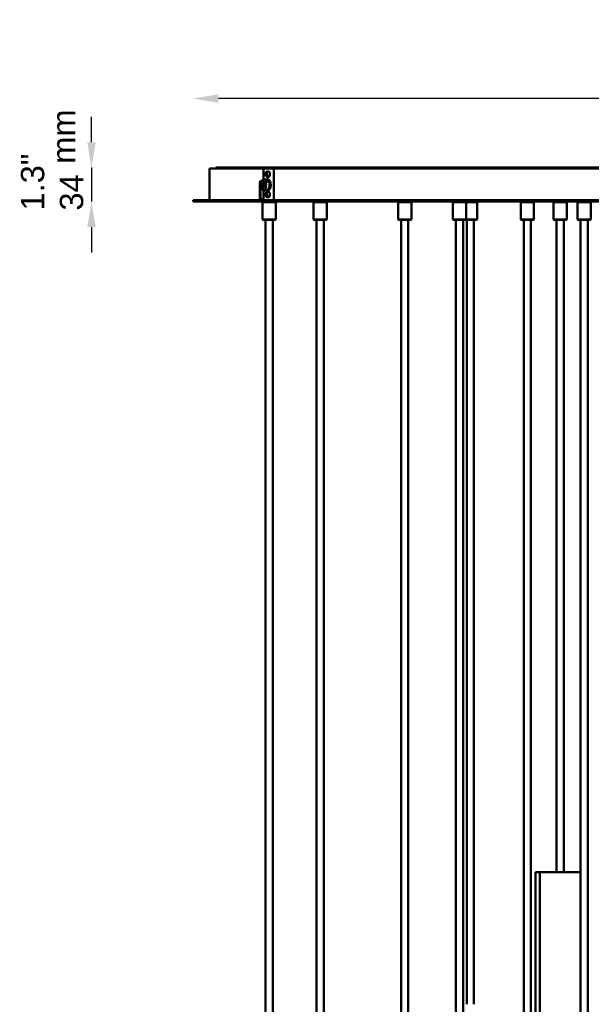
# Model space of a CAD drawing. Header units: millimetres. Extents: x 895 to 3556, y 117 to 2913.
# Tile 12 of 13: x 2103 to 2667, y 1944 to 2913. Entities that reach past the tile are written whole.
import ezdxf

# ---------------------------------------------------------------- set-up
doc = ezdxf.new("R2010")
doc.units = ezdxf.units.MM
doc.header["$LTSCALE"] = 10
for name, color, linetype, lineweight in [('Symbol (ISO)', 7, 'Continuous', 25), ('Widoczne (ISO)', 7, 'Continuous', 50), ('Wymiar (ISO)', 7, 'Continuous', 25)]:
    doc.layers.add(name, color=color, linetype=linetype, lineweight=lineweight)
doc.styles.add('Tekst notatki (ISO)', font='arial.ttf')
doc.dimstyles.new('Domyślne (ISO)', dxfattribs={"dimscale": 10, "dimtxt": 2.3, "dimasz": 2.5, "dimexe": 3.175, "dimexo": 0, "dimgap": 0.762, "dimtad": 1, "dimdec": 1, "dimlfac": 0.03937, "dimzin": 0, "dimdsep": 46, "dimtxsty": 'Tekst notatki (ISO)', "dimcen": 0.09, "dimdle": 10, "dimclrd": 256, "dimclre": 256, "dimclrt": 256, "dimazin": 2, "dimtfac": 1, "dimtmove": 0, "dimatfit": 3, "dimfxl": 0, "dimtolj": 1, "dimlwd": -1, "dimlwe": -1, "dimarcsym": 0})

# ---------------------------------------------------------------- blocks, each defined once
blk = doc.blocks.new('*D4')
at = {"layer": 'Defpoints', "color": 0, "transparency": 16777216}
for p in [(2274.22, 2835.51), (2274.22, 2735.51), (3174.22, 2735.51)]:
    blk.add_point(p, dxfattribs=at)
at = {"layer": 'Wymiar (ISO)', "transparency": 16777216}
blk.add_line((3149.22, 2835.51), (2299.22, 2835.51), dxfattribs=at)
for points in [[(2299.22, 2839.67), (2299.22, 2831.34), (2274.22, 2835.51)], [(3149.22, 2839.67), (3149.22, 2831.34), (3174.22, 2835.51)]]:
    blk.add_solid(points, dxfattribs=at)
at = {"layer": 'Wymiar (ISO)', "transparency": 16777216, "insert": (2675.58, 2911.91), "char_height": 23, "attachment_point": 1, "style": 'Tekst notatki (ISO)'}
blk.add_mtext('\\A1;{\\fAIGDT|b0|i0;\\ln}\\fArial|b0|i0;{\\H23.0000;35.4"}\\P∅9', dxfattribs=at)
blk = doc.blocks.new('*D5')
at = {"layer": 'Defpoints', "color": 0, "transparency": 16777216}
for p in [(2296.72, 2767.52), (2174.22, 2734.01), (2274.22, 2734.01)]:
    blk.add_point(p, dxfattribs=at)
at = {"layer": 'Wymiar (ISO)', "transparency": 16777216}
for p, q in [((2174.22, 2792.52), (2174.22, 2817.52)), ((2174.22, 2767.52), (2174.22, 2734.01)), ((2174.22, 2709.01), (2174.22, 2684.01))]:
    blk.add_line(p, q, dxfattribs=at)
for points in [[(2170.05, 2792.52), (2178.38, 2792.52), (2174.22, 2767.52)], [(2170.05, 2709.01), (2178.38, 2709.01), (2174.22, 2734.01)]]:
    blk.add_solid(points, dxfattribs=at)
at = {"layer": 'Wymiar (ISO)', "transparency": 16777216, "insert": (2104.67, 2725.23), "char_height": 23, "attachment_point": 1, "rotation": 90, "style": 'Tekst notatki (ISO)'}
blk.add_mtext('\\A1;1.3"\\P34', dxfattribs=at)

msp = doc.modelspace()

# ---------------------------------------------------------------- linework, layer by layer
at = {"layer": 'Widoczne (ISO)'}
for p, q in [((2353.66, 2766.51), (2290.33, 2766.51)), ((2290.33, 2735.51), (2290.33, 2766.51)), ((2296.72, 2767.52), (2346.83, 2767.52)), ((2296.72, 2766.51), (2296.72, 2767.52)), ((2343.64, 2756.52), (2343.64, 2766.51)), ((3104.97, 2766.51), (2343.64, 2766.51)), ((2346.98, 2759.34), (2346.13, 2762.3)), ((2346.48, 2762.7), (2347.32, 2759.74)), ((2346.83, 2767.52), (2356.83, 2767.52)), ((2348.46, 2763.77), (2347.59, 2763.77)), ((2353.66, 2735.51), (2353.66, 2766.51)), ((2356.83, 2767.52), (2358.25, 2767.52)), ((2359.6, 2767.52), (2358.25, 2767.52)), ((2359.6, 2767.52), (2713.24, 2767.52)), ((2339.88, 2735.51), (2339.88, 2752.52)), ((2339.88, 2752.52), (2340.57, 2752.52)), ((2340.57, 2752.52), (2340.57, 2735.51)), ((2340.81, 2754.52), (2342.13, 2754.52)), ((2341.51, 2754.52), (2340.81, 2754.52)), ((2342.13, 2754.52), (2341.51, 2754.52)), ((2341.58, 2747.62), (2344.93, 2754.76)), ((2345.66, 2753.39), (2342.31, 2746.25)), ((2346.07, 2753.5), (2346.8, 2755.05)), ((2347.08, 2756.01), (2347.95, 2756.01)), ((2348.46, 2758.27), (2347.59, 2758.27)), ((2348.1, 2758.46), (2347.94, 2759)), ((2343.66, 2744.52), (2343.66, 2735.51)), ((2343.66, 2744.52), (2343.66, 2735.51)), ((2346.48, 2742.7), (2347.32, 2739.74)), ((2347.08, 2745.01), (2347.95, 2745.01)), ((2348.46, 2743.77), (2347.59, 2743.77)), ((2274.22, 2735.51), (3174.22, 2735.51)), ((2274.22, 2735.51), (2274.22, 2734.01)), ((3174.22, 2734.01), (2274.22, 2734.01)), ((2340.57, 2735.51), (2339.88, 2735.51)), ((2343.66, 2736.51), (2340.67, 2736.51)), ((2343.22, 2734.01), (2342.72, 2733.51)), ((2355.72, 2733.51), (2342.72, 2733.51)), ((2342.72, 2716.51), (2342.72, 2733.51)), ((2346.98, 2739.34), (2346.13, 2742.3)), ((2348.46, 2738.27), (2347.59, 2738.27)), ((2348.1, 2738.46), (2347.94, 2739)), ((2355.22, 2734.01), (2355.72, 2733.51)), ((2355.72, 2716.51), (2355.72, 2733.51)), ((2393.46, 2734.01), (2392.96, 2733.51)), ((2405.96, 2733.51), (2392.96, 2733.51)), ((2392.96, 2716.51), (2392.96, 2733.51)), ((2405.46, 2734.01), (2405.96, 2733.51)), ((2405.96, 2716.51), (2405.96, 2733.51)), ((2476.74, 2734.01), (2476.24, 2733.51)), ((2489.24, 2733.51), (2476.24, 2733.51)), ((2476.24, 2716.51), (2476.24, 2733.51)), ((2488.74, 2734.01), (2489.24, 2733.51)), ((2489.24, 2716.51), (2489.24, 2733.51)), ((2530.72, 2734.01), (2530.22, 2733.51)), ((2543.22, 2733.51), (2530.22, 2733.51)), ((2530.22, 2716.51), (2530.22, 2733.51)), ((2542.72, 2734.01), (2543.22, 2733.51)), ((2553.94, 2733.51), (2543.22, 2733.51)), ((2543.22, 2716.51), (2543.22, 2733.51)), ((2553.44, 2734.01), (2553.94, 2733.51)), ((2553.94, 2716.51), (2553.94, 2733.51)), ((2597.48, 2734.01), (2596.98, 2733.51)), ((2609.98, 2733.51), (2596.98, 2733.51)), ((2596.98, 2716.51), (2596.98, 2733.51)), ((2609.48, 2734.01), (2609.98, 2733.51)), ((2609.98, 2726.63), (2609.98, 2733.51)), ((2629.83, 2734.01), (2629.33, 2733.51)), ((2642.33, 2733.51), (2629.33, 2733.51)), ((2629.33, 2716.51), (2629.33, 2733.51)), ((2641.83, 2734.01), (2642.33, 2733.51)), ((2642.33, 2726.43), (2642.33, 2733.51)), ((2653.51, 2734.01), (2653.01, 2733.51)), ((2666.01, 2733.51), (2653.01, 2733.51)), ((2653.01, 2716.51), (2653.01, 2733.51)), ((2665.51, 2734.01), (2666.01, 2733.51)), ((2666.01, 2716.51), (2666.01, 2733.51)), ((2489.24, 2725.76), (2489.25, 2725.76)), ((2489.25, 2724.26), (2489.24, 2724.26)), ((2489.25, 2725.76), (2489.29, 2725.01)), ((2489.29, 2725.01), (2489.25, 2724.26)), ((2489.29, 2725.01), (2489.26, 2725.01)), ((2609.98, 2726.51), (2609.95, 2726.53)), ((2609.98, 2723.51), (2609.95, 2723.48)), ((2609.98, 2726.51), (2609.98, 2723.51)), ((2609.98, 2716.51), (2609.98, 2723.38)), ((2642.33, 2716.51), (2642.33, 2723.58)), ((2342.72, 2716.51), (2355.72, 2716.51)), ((2343.22, 2716.01), (2342.72, 2716.51)), ((2355.22, 2716.01), (2343.22, 2716.01)), ((2345.72, 2716.01), (2345.72, 1814.01)), ((2352.72, 2716.01), (2352.72, 1814.01)), ((2355.22, 2716.01), (2355.72, 2716.51)), ((2392.96, 2716.51), (2405.96, 2716.51)), ((2393.46, 2716.01), (2392.96, 2716.51)), ((2405.46, 2716.01), (2393.46, 2716.01)), ((2395.96, 2716.01), (2395.96, 1814.01)), ((2402.96, 2716.01), (2402.96, 1814.01)), ((2405.46, 2716.01), (2405.96, 2716.51)), ((2476.24, 2716.51), (2489.24, 2716.51)), ((2476.74, 2716.01), (2476.24, 2716.51)), ((2488.74, 2716.01), (2476.74, 2716.01)), ((2479.24, 2716.01), (2479.24, 1684.01)), ((2486.24, 2716.01), (2486.24, 1684.01)), ((2488.74, 2716.01), (2489.24, 2716.51)), ((2530.22, 2716.51), (2543.22, 2716.51)), ((2530.72, 2716.01), (2530.22, 2716.51)), ((2542.72, 2716.01), (2530.72, 2716.01)), ((2533.22, 2716.01), (2533.22, 1814.01)), ((2540.22, 2716.01), (2540.22, 1814.01)), ((2542.72, 2716.01), (2543.22, 2716.51)), ((2553.44, 2716.01), (2542.72, 2716.01)), ((2543.22, 2716.51), (2553.94, 2716.51)), ((2543.94, 2716.01), (2543.94, 1944.01)), ((2550.94, 2716.01), (2550.94, 1944.01)), ((2553.44, 2716.01), (2553.94, 2716.51)), ((2596.98, 2716.51), (2609.98, 2716.51)), ((2597.48, 2716.01), (2596.98, 2716.51)), ((2609.48, 2716.01), (2597.48, 2716.01)), ((2599.98, 1554.01), (2599.98, 2716.01)), ((2606.98, 1554.01), (2606.98, 2716.01)), ((2609.48, 2716.01), (2609.98, 2716.51)), ((2629.33, 2716.51), (2642.33, 2716.51)), ((2629.83, 2716.01), (2629.33, 2716.51)), ((2641.83, 2716.01), (2629.83, 2716.01)), ((2632.33, 2716.01), (2632.33, 2074.01)), ((2639.33, 2716.01), (2639.33, 2074.01)), ((2641.83, 2716.01), (2642.33, 2716.51)), ((2653.01, 2716.51), (2666.01, 2716.51)), ((2653.51, 2716.01), (2653.01, 2716.51)), ((2665.51, 2716.01), (2653.51, 2716.01)), ((2656.01, 2716.01), (2656.01, 1684.01)), ((2663.01, 2716.01), (2663.01, 1684.01)), ((2665.51, 2716.01), (2666.01, 2716.51)), ((2612.91, 2074.01), (2611.48, 2074.01)), ((2611.48, 1914.01), (2611.48, 2074.01)), ((2612.91, 2074.01), (2614.56, 2074.01)), ((2614.56, 2074.01), (2615.71, 2074.01)), ((2618.4, 2074.01), (2615.71, 2074.01)), ((2615.71, 1914.01), (2615.71, 2074.01)), ((2618.4, 2074.01), (2620.33, 2074.01)), ((2620.33, 2074.01), (2622.87, 2074.01)), ((2622.87, 2074.01), (2623.49, 2074.01)), ((2627.35, 2074.01), (2623.49, 2074.01)), ((2627.35, 2074.01), (2629.17, 2074.01)), ((2629.17, 2074.01), (2632.33, 2074.01)), ((2632.33, 2074.01), (2633.69, 2074.01)), ((2637.97, 2074.01), (2633.69, 2074.01)), ((2637.97, 2074.01), (2639.33, 2074.01)), ((2639.33, 2074.01), (2642.49, 2074.01)), ((2642.49, 2074.01), (2644.31, 2074.01)), ((2648.17, 2074.01), (2644.31, 2074.01)), ((2648.17, 2074.01), (2648.79, 2074.01)), ((2648.79, 2074.01), (2651.33, 2074.01)), ((2651.33, 2074.01), (2653.26, 2074.01)), ((2655.95, 2074.01), (2653.26, 2074.01)), ((2655.95, 2074.01), (2656.01, 2074.01)), ((2655.95, 1914.01), (2655.95, 2074.01))]:
    msp.add_line(p, q, dxfattribs=at)
for start, end in [(64.60572, 115.39428), (244.60572, 295.39428)]:
    msp.add_arc((2345.35, 2750.51), 5.39, start, end, dxfattribs=at)
for centre, major_axis, ratio, start_param, end_param in [((2346.83, 2764.52), (0, 3), 0.866025, 0, 0.847683), ((2348.46, 2761.02), (0, 2.75), 0.5, 3.141593, 6.283185), ((2356.83, 2764.52), (0, 3), 0.866025, 0, 0.847683), ((2724.22, 2770.46), (-375.8, -375.8), 0.57712, 5.272554, 5.277167), ((2724.22, 2770.46), (-375.1, -375.1), 0.57712, 5.272622, 5.277244), ((2343.62, 2750.51), (0, 5), 0.5, 5.730768, 8.469645), ((2343.62, 2750.51), (0, -5), 0.5, 5.730768, 8.469645), ((2724.22, 2746.5), (-375.81, 375.8), 0.577063, 1.024319, 1.026157), ((2344.99, 2751.19), (4.67, 2.49), 0.631428, 0.870035, 1.257631), ((2345.71, 2749.82), (-4.67, -2.49), 0.631428, 4.011627, 4.399224), ((2347.08, 2750.51), (0, -5.5), 0.5, 6.00865, 9.699314), ((2345.35, 2750.51), (0, -5.39), 0.5, 2.201038, 2.574597), ((2347.08, 2750.51), (0, -5), 0.5, 0.233044, 2.908549), ((2347.95, 2750.51), (0, 5.5), 0.5, 3.141593, 6.283185), ((2347.59, 2761.02), (0, -2.75), 0.5, 0.375322, 0.667267), ((2344.99, 2751.19), (-4.67, -2.49), 0.631428, 0.482438, 0.791282), ((2724.22, 2754.46), (375.8, 375.8), 0.57712, 2.115366, 2.117125), ((2724.22, 2754.46), (375.8, 375.8), 0.57712, 2.115366, 2.117125), ((2348.46, 2741.02), (0, 2.75), 0.5, 3.141593, 6.283185), ((2724.22, 2712.96), (329.37, -514.47), 0.549003, 4.333043, 4.333046), ((2340.67, 2738.51), (0, -2), 0.5, 6.189103, 6.283185), ((2724.22, 2712.96), (-328.76, 513.53), 0.549003, 1.191374, 1.191377), ((2724.22, 2739.53), (-432.61, -99.36), 0.335156, 5.705324, 5.705332), ((2724.22, 2739.53), (-432.61, -99.36), 0.335156, 5.705324, 5.705332), ((2347.59, 2741.02), (0, -2.75), 0.5, 0.375322, 0.667267), ((2489.21, 2725.01), (0, 1.5), 0.086309, 3.330059, 6.094719), ((2488.62, 2725.01), (0, 1.5), 0.423388, 4.438067, 4.986711), ((2642.28, 2725.01), (0, -1.5), 0.119668, 0.263245, 2.878348)]:
    msp.add_ellipse(centre, major_axis=major_axis, ratio=ratio, start_param=start_param, end_param=end_param, dxfattribs=at)
for points, knots in [([(2346.18, 2762.89), (2346.04, 2762.66), (2345.94, 2762.4), (2345.79, 2761.85), (2345.74, 2761.56), (2345.71, 2760.98), (2345.72, 2760.69), (2345.8, 2760.12), (2345.87, 2759.85), (2346.08, 2759.31), (2346.22, 2759.05), (2346.59, 2758.64), (2346.79, 2758.48), (2347.22, 2758.31), (2347.41, 2758.27), (2347.59, 2758.27)], [4.878225, 4.878225, 4.878225, 4.878225, 5.256258, 5.256258, 5.653735, 5.653735, 6.036034, 6.036034, 6.422769, 6.422769, 6.824825, 6.824825, 7.139139, 7.139139, 7.332687, 7.332687, 7.332687, 7.332687]), ([(2346.13, 2762.3), (2346.1, 2762.41), (2346.09, 2762.54), (2346.11, 2762.74), (2346.15, 2762.85), (2346.26, 2763), (2346.34, 2763.07), (2346.44, 2763.12), (2346.45, 2763.12), (2346.46, 2763.13)], [-0.1494447, -0.1494447, -0.1494447, -0.1494447, -0.1114924, -0.1114924, -0.0742216, -0.0742216, -0.0370087, -0.0370087, -0.032643, -0.032643, -0.032643, -0.032643]), ([(2346.67, 2763.45), (2346.62, 2763.41), (2346.58, 2763.37), (2346.5, 2763.25), (2346.46, 2763.14), (2346.43, 2762.94), (2346.44, 2762.81), (2346.48, 2762.7)], [0.05255582, 0.05255582, 0.05255582, 0.05255582, 0.0742216, 0.0742216, 0.11149239, 0.11149239, 0.14944474, 0.14944474, 0.14944474, 0.14944474]), ([(2347.59, 2763.77), (2347.52, 2763.77), (2347.45, 2763.77), (2347.31, 2763.75), (2347.25, 2763.73), (2347.12, 2763.69), (2347.05, 2763.67), (2346.93, 2763.61), (2346.88, 2763.58), (2346.77, 2763.52), (2346.72, 2763.48), (2346.67, 2763.45)], [4.1910948, 4.1910948, 4.1910948, 4.1910948, 4.2644552, 4.2644552, 4.3378156, 4.3378156, 4.411176, 4.411176, 4.4845365, 4.4845365, 4.5578969, 4.5578969, 4.5578969, 4.5578969]), ([(2348.1, 2758.46), (2347.99, 2758.46), (2347.86, 2758.49), (2347.64, 2758.57), (2347.51, 2758.64), (2347.31, 2758.8), (2347.21, 2758.9), (2347.07, 2759.11), (2347.01, 2759.23), (2346.98, 2759.34)], [0, 0, 0, 0, 0.0370087, 0.0370087, 0.0742216, 0.0742216, 0.1114924, 0.1114924, 0.1494447, 0.1494447, 0.1494447, 0.1494447]), ([(2347.32, 2759.74), (2347.36, 2759.63), (2347.42, 2759.5), (2347.56, 2759.3), (2347.66, 2759.19), (2347.86, 2759.04), (2347.98, 2758.97), (2348.2, 2758.89), (2348.34, 2758.86), (2348.44, 2758.86)], [-0.1494447, -0.1494447, -0.1494447, -0.1494447, -0.1114924, -0.1114924, -0.0742216, -0.0742216, -0.0370087, -0.0370087, 0, 0, 0, 0]), ([(2346.18, 2742.89), (2346.04, 2742.66), (2345.94, 2742.4), (2345.79, 2741.85), (2345.74, 2741.56), (2345.71, 2740.98), (2345.72, 2740.69), (2345.8, 2740.12), (2345.87, 2739.85), (2346.08, 2739.31), (2346.22, 2739.05), (2346.59, 2738.64), (2346.79, 2738.48), (2347.22, 2738.31), (2347.41, 2738.27), (2347.59, 2738.27)], [4.878225, 4.878225, 4.878225, 4.878225, 5.256258, 5.256258, 5.653735, 5.653735, 6.036034, 6.036034, 6.422769, 6.422769, 6.824825, 6.824825, 7.139139, 7.139139, 7.332687, 7.332687, 7.332687, 7.332687]), ([(2346.13, 2742.3), (2346.1, 2742.41), (2346.09, 2742.54), (2346.11, 2742.74), (2346.15, 2742.85), (2346.26, 2743), (2346.34, 2743.07), (2346.44, 2743.12), (2346.45, 2743.12), (2346.46, 2743.13)], [-0.1494447, -0.1494447, -0.1494447, -0.1494447, -0.1114924, -0.1114924, -0.0742216, -0.0742216, -0.0370087, -0.0370087, -0.032643, -0.032643, -0.032643, -0.032643]), ([(2346.67, 2743.45), (2346.62, 2743.41), (2346.58, 2743.37), (2346.5, 2743.25), (2346.46, 2743.14), (2346.43, 2742.94), (2346.44, 2742.81), (2346.48, 2742.7)], [0.05255582, 0.05255582, 0.05255582, 0.05255582, 0.0742216, 0.0742216, 0.11149239, 0.11149239, 0.14944474, 0.14944474, 0.14944474, 0.14944474]), ([(2347.59, 2743.77), (2347.52, 2743.77), (2347.45, 2743.77), (2347.31, 2743.75), (2347.25, 2743.73), (2347.12, 2743.69), (2347.05, 2743.67), (2346.93, 2743.61), (2346.88, 2743.58), (2346.77, 2743.52), (2346.72, 2743.48), (2346.67, 2743.45)], [4.1910948, 4.1910948, 4.1910948, 4.1910948, 4.2644552, 4.2644552, 4.3378156, 4.3378156, 4.411176, 4.411176, 4.4845365, 4.4845365, 4.5578969, 4.5578969, 4.5578969, 4.5578969]), ([(2348.1, 2738.46), (2347.99, 2738.46), (2347.86, 2738.49), (2347.64, 2738.57), (2347.51, 2738.64), (2347.31, 2738.8), (2347.21, 2738.9), (2347.07, 2739.11), (2347.01, 2739.23), (2346.98, 2739.34)], [0, 0, 0, 0, 0.0370087, 0.0370087, 0.0742216, 0.0742216, 0.1114924, 0.1114924, 0.1494447, 0.1494447, 0.1494447, 0.1494447]), ([(2347.32, 2739.74), (2347.36, 2739.63), (2347.42, 2739.5), (2347.56, 2739.3), (2347.66, 2739.19), (2347.86, 2739.04), (2347.98, 2738.97), (2348.2, 2738.89), (2348.34, 2738.86), (2348.44, 2738.86)], [-0.1494447, -0.1494447, -0.1494447, -0.1494447, -0.1114924, -0.1114924, -0.0742216, -0.0742216, -0.0370087, -0.0370087, 0, 0, 0, 0]), ([(2609.86, 2726.04), (2609.86, 2726.08), (2609.87, 2726.12), (2609.9, 2726.3), (2609.93, 2726.42), (2609.97, 2726.59), (2609.98, 2726.63), (2609.98, 2726.63)], [0.5983496, 0.5983496, 0.5983496, 0.5983496, 0.6134159, 0.6134159, 0.6747524, 0.6747524, 0.7360889, 0.7360889, 0.7360889, 0.7360889]), ([(2609.98, 2723.38), (2609.98, 2723.38), (2609.97, 2723.43), (2609.93, 2723.59), (2609.9, 2723.72), (2609.87, 2723.9), (2609.86, 2723.93), (2609.86, 2723.97)], [0.245363, 0.245363, 0.245363, 0.245363, 0.3066995, 0.3066995, 0.368036, 0.368036, 0.3831023, 0.3831023, 0.3831023, 0.3831023]), ([(2642.31, 2726.04), (2642.31, 2726.08), (2642.32, 2726.12), (2642.32, 2726.26), (2642.33, 2726.35), (2642.33, 2726.43)], [0.59834958, 0.59834958, 0.59834958, 0.59834958, 0.61341592, 0.61341592, 0.65831671, 0.65831671, 0.65831671, 0.65831671]), ([(2642.33, 2723.58), (2642.33, 2723.66), (2642.32, 2723.75), (2642.32, 2723.9), (2642.31, 2723.93), (2642.31, 2723.97)], [0.32313518, 0.32313518, 0.32313518, 0.32313518, 0.36803597, 0.36803597, 0.38310231, 0.38310231, 0.38310231, 0.38310231])]:
    msp.add_open_spline(points, degree=3, knots=knots, dxfattribs=at)

# ---------------------------------------------------------------- texts
at = {"layer": 'Symbol (ISO)', "insert": (2135.23, 2771.29), "char_height": 23, "width": 53.5381, "attachment_point": 1, "rotation": 90, "style": 'Tekst notatki (ISO)'}
msp.add_mtext('\\fArial|b0|i0;mm', dxfattribs=at)

# ---------------------------------------------------------------- dimensions: what is measured, and where the dimension line sits
at = {"layer": 'Wymiar (ISO)'}
for base, p1, p2, angle, text, override, picture, middle in [((2274.22, 2835.51), (3174.22, 2735.51), (2274.22, 2735.51), 180, '{\\fAIGDT|b0|i0;\\ln}\\fArial|b0|i0;{\\H23.0000;<>"}\\P∅9', {"dimgap": 0.762, "dimdec": 1, "dimlfac": 0.03937, "dimpost": '\\X', "dimse1": 1, "dimse2": 1, "dimtol": 0, "dimlim": 0, "dimtp": 0, "dimtm": 0, "dimtdec": 2, "dimtofl": 0, "dimatfit": 1, "dimtvp": -0.25}, '*D4', (2724.22, 2835.51)), ((2174.22, 2734.01), (2296.72, 2767.52), (2274.22, 2734.01), 90, '<>"\\P34', {"dimgap": 0.762, "dimdec": 1, "dimlfac": 0.03937, "dimpost": '\\X', "dimse1": 1, "dimse2": 1, "dimtol": 0, "dimlim": 0, "dimtp": 0, "dimtm": 0, "dimtdec": 2, "dimtofl": 1, "dimatfit": 1, "dimtvp": -0.25}, '*D5', (2174.22, 2750.76))]:
    dim = msp.add_linear_dim(base=base, p1=p1, p2=p2, angle=angle, text=text, dimstyle='Domyślne (ISO)', override=override, dxfattribs=at)
    dim.commit()
    dim.dimension.update_dxf_attribs({"geometry": picture, "text_midpoint": middle, "dimtype": 160})

doc.saveas('drawing.dxf')
